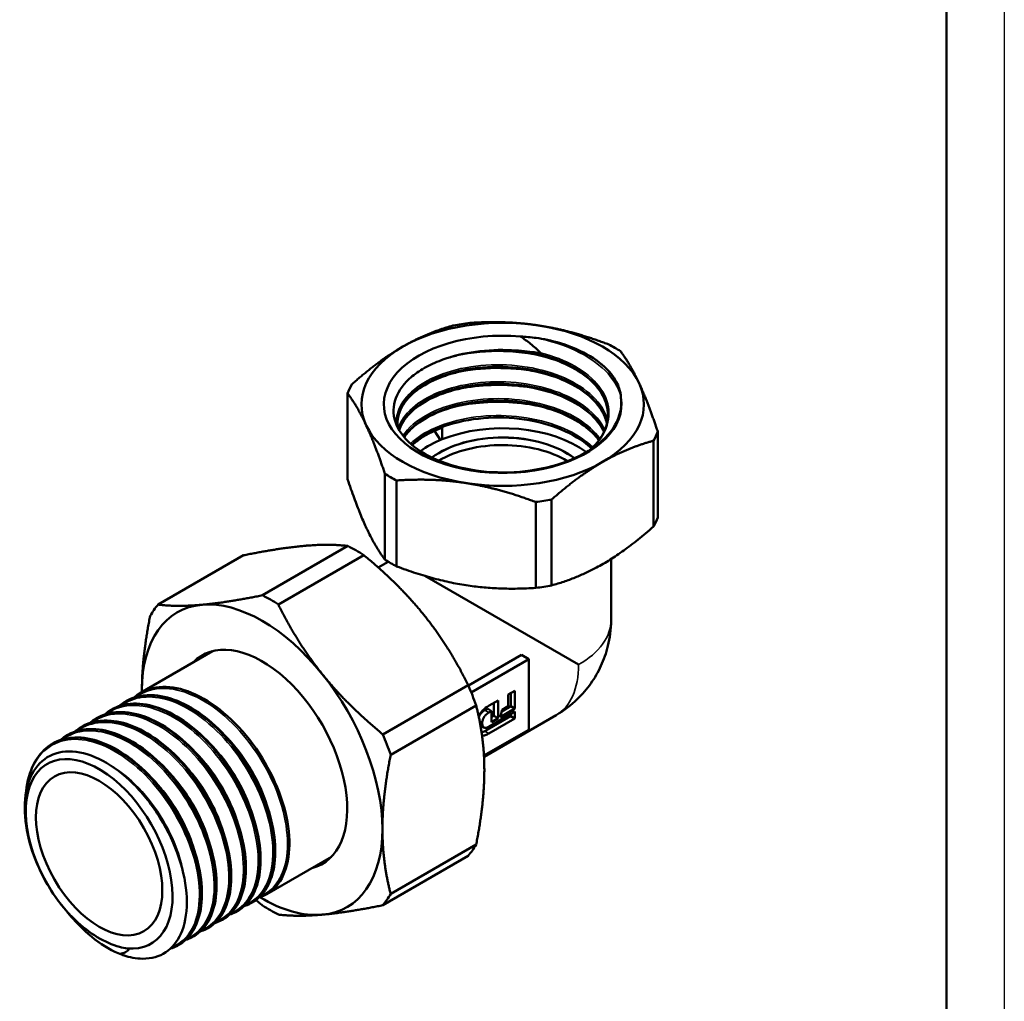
# Model space of a CAD drawing. Header units: millimetres. Extents: x -119 to 738, y -69 to 356.
# Tile 17 of 19: x 125 to 210, y 103 to 188. Entities that reach past the tile are written whole.
import ezdxf

# ---------------------------------------------------------------- set-up
doc = ezdxf.new("R2010")
doc.units = ezdxf.units.MM
for name, color, linetype, lineweight in [('Видимые тонкие (ГОСТ)', 7, 'Continuous', 35), ('Видимый контур (ГОСТ)', 7, 'Continuous', 50), ('Кромка (ГОСТ)', 7, 'Continuous', 50)]:
    doc.layers.add(name, color=color, linetype=linetype, lineweight=lineweight)

# ---------------------------------------------------------------- blocks, each defined once
blk = doc.blocks.new('Рамки ГОСТ_ граница 297x210')
at = {"layer": 'Кромка (ГОСТ)', "lineweight": 25}
blk.add_line((210, 297), (210, 0), dxfattribs=at)
at = {"layer": 'Кромка (ГОСТ)'}
blk.add_line((205, 5), (205, 292), dxfattribs=at)

msp = doc.modelspace()

# ---------------------------------------------------------------- linework, layer by layer
at = {"layer": 'Видимые тонкие (ГОСТ)'}
for p, q in [((165.285, 128.375), (164.932, 128.579)), ((164.716, 127.432), (164.509, 127.551)), ((165.294, 126.567), (164.94, 126.771))]:
    msp.add_line(p, q, dxfattribs=at)
for centre, major_axis, start_param, end_param in [((166.491, 136.411), (9.4, 0), 5.487149, 6.283185), ((166.42, 136.289), (4.7, -8.141), 0, 0.796037)]:
    msp.add_ellipse(centre, major_axis=major_axis, ratio=0.57735, start_param=start_param, end_param=end_param, dxfattribs=at)
for points, knots in [([(169.39, 160.866), (171.866, 160.392), (174.05, 159.364), (175.382, 158.031), (176.064, 157.348), (176.52, 156.588), (176.732, 155.806)], [2.639124, 2.639124, 2.639124, 2.639124, 3.384203, 3.384203, 3.384203, 3.766029, 3.766029, 3.766029, 3.766029]), ([(162.081, 159.23), (163.315, 159.534), (164.661, 159.7), (166.023, 159.705), (167.451, 159.71), (168.888, 159.537), (170.221, 159.208)], [8.2003429, 8.2003429, 8.2003429, 8.2003429, 8.594292, 8.594292, 8.594292, 9.0071938, 9.0071938, 9.0071938, 9.0071938]), ([(169.782, 159.57), (171.985, 159.024), (173.839, 157.97), (174.84, 156.677), (175.841, 155.384), (175.98, 153.866), (175.218, 152.518), (174.957, 152.056), (174.592, 151.616), (174.14, 151.209)], [2.721087, 2.721087, 2.721087, 2.721087, 3.488575, 3.488575, 3.488575, 4.255847, 4.255847, 4.255847, 4.51866, 4.51866, 4.51866, 4.51866]), ([(157.289, 153.324), (157.24, 153.84), (157.331, 154.36), (157.566, 154.859), (158.159, 156.116), (159.661, 157.227), (161.669, 157.879), (163.722, 158.545), (166.279, 158.72), (168.623, 158.337), (170.938, 157.959), (173.017, 157.041), (174.288, 155.819), (174.945, 155.187), (175.381, 154.478), (175.581, 153.747)], [7.018317, 7.018317, 7.018317, 7.018317, 7.322871, 7.322871, 7.322871, 8.08914, 8.08914, 8.08914, 8.872644, 8.872644, 8.872644, 9.646954, 9.646954, 9.646954, 10.047011, 10.047011, 10.047011, 10.047011]), ([(162.079, 157.764), (162.467, 157.86), (162.867, 157.943), (163.276, 158.01), (165.522, 158.379), (168.019, 158.284), (170.224, 157.743)], [14.4835181, 14.4835181, 14.4835181, 14.4835181, 14.6077155, 14.6077155, 14.6077155, 15.2903791, 15.2903791, 15.2903791, 15.2903791]), ([(157.421, 153.029), (157.838, 154.271), (159.123, 155.415), (160.956, 156.151), (162.849, 156.911), (165.303, 157.226), (167.65, 156.994), (169.996, 156.763), (172.209, 155.987), (173.688, 154.862), (174.451, 154.28), (175.014, 153.609), (175.35, 152.9)], [13.533401, 13.533401, 13.533401, 13.533401, 14.278757, 14.278757, 14.278757, 15.048609, 15.048609, 15.048609, 15.817921, 15.817921, 15.817921, 16.215237, 16.215237, 16.215237, 16.215237]), ([(162.088, 156.295), (163.807, 156.713), (165.745, 156.862), (167.629, 156.699), (168.517, 156.623), (169.389, 156.477), (170.221, 156.27)], [20.7677068, 20.7677068, 20.7677068, 20.7677068, 21.3156196, 21.3156196, 21.3156196, 21.5735644, 21.5735644, 21.5735644, 21.5735644]), ([(157.843, 152.393), (158.308, 153.085), (159.041, 153.721), (159.993, 154.233), (161.729, 155.166), (164.174, 155.675), (166.621, 155.593), (169, 155.513), (171.351, 154.877), (173.029, 153.843), (173.831, 153.348), (174.475, 152.765), (174.931, 152.134)], [19.987239, 19.987239, 19.987239, 19.987239, 20.423755, 20.423755, 20.423755, 21.219849, 21.219849, 21.219849, 21.993784, 21.993784, 21.993784, 22.364022, 22.364022, 22.364022, 22.364022]), ([(162.09, 154.825), (162.85, 155.013), (163.653, 155.148), (164.478, 155.223), (166.389, 155.397), (168.404, 155.246), (170.223, 154.802)], [27.0508921, 27.0508921, 27.0508921, 27.0508921, 27.2938342, 27.2938342, 27.2938342, 27.8567497, 27.8567497, 27.8567497, 27.8567497]), ([(158.497, 151.698), (158.76, 151.951), (159.062, 152.19), (159.402, 152.413), (160.908, 153.399), (163.132, 154.03), (165.473, 154.12), (167.836, 154.211), (170.29, 153.75), (172.164, 152.845), (173.011, 152.436), (173.735, 151.939), (174.304, 151.385)], [26.439221, 26.439221, 26.439221, 26.439221, 26.612, 26.612, 26.612, 27.378357, 27.378357, 27.378357, 28.151615, 28.151615, 28.151615, 28.501141, 28.501141, 28.501141, 28.501141]), ([(133.403, 128.984), (134.486, 129.779), (135.963, 129.947), (137.553, 129.44), (139.381, 128.856), (141.341, 127.387), (142.933, 125.424), (144.523, 123.464), (145.73, 121.033), (146.252, 118.772), (146.774, 116.514), (146.61, 114.45), (145.814, 113.124), (145.413, 112.455), (144.854, 111.978), (144.185, 111.712)], [36.844774, 36.844774, 36.844774, 36.844774, 37.500333, 37.500333, 37.500333, 38.253842, 38.253842, 38.253842, 39.006117, 39.006117, 39.006117, 39.757247, 39.757247, 39.757247, 40.135943, 40.135943, 40.135943, 40.135943]), ([(134.68, 129.713), (135.32, 130.188), (136.095, 130.451), (136.957, 130.468), (138.625, 130.502), (140.605, 129.617), (142.392, 128.053), (144.174, 126.493), (145.747, 124.273), (146.716, 121.978), (147.683, 119.688), (148.039, 117.347), (147.706, 115.566), (147.417, 114.015), (146.606, 112.906), (145.46, 112.442)], [43.127959, 43.127959, 43.127959, 43.127959, 43.516727, 43.516727, 43.516727, 44.269143, 44.269143, 44.269143, 45.019338, 45.019338, 45.019338, 45.767661, 45.767661, 45.767661, 46.419128, 46.419128, 46.419128, 46.419128]), ([(132.132, 128.247), (132.45, 128.485), (132.801, 128.67), (133.181, 128.795), (134.656, 129.281), (136.558, 128.87), (138.406, 127.676), (140.253, 126.483), (142.028, 124.521), (143.284, 122.305), (144.54, 120.091), (145.265, 117.647), (145.285, 115.613), (145.306, 113.58), (144.622, 111.977), (143.425, 111.227), (143.264, 111.126), (143.094, 111.041), (142.916, 110.971)], [30.561589, 30.561589, 30.561589, 30.561589, 30.75495, 30.75495, 30.75495, 31.504951, 31.504951, 31.504951, 32.254461, 32.254461, 32.254461, 33.003501, 33.003501, 33.003501, 33.752093, 33.752093, 33.752093, 33.852758, 33.852758, 33.852758, 33.852758]), ([(130.861, 127.508), (131.614, 128.063), (132.551, 128.327), (133.594, 128.252), (135.319, 128.128), (137.313, 127.082), (139.065, 125.397), (140.817, 123.713), (142.309, 121.409), (143.166, 119.096), (144.022, 116.785), (144.234, 114.49), (143.761, 112.818), (143.401, 111.547), (142.649, 110.646), (141.641, 110.239)], [24.278404, 24.278404, 24.278404, 24.278404, 24.734592, 24.734592, 24.734592, 25.489325, 25.489325, 25.489325, 26.243388, 26.243388, 26.243388, 26.996802, 26.996802, 26.996802, 27.569572, 27.569572, 27.569572, 27.569572]), ([(129.584, 126.781), (130.784, 127.669), (132.478, 127.763), (134.265, 127.043), (136.101, 126.304), (138.017, 124.711), (139.531, 122.685), (141.044, 120.659), (142.141, 118.22), (142.551, 116.006), (142.961, 113.792), (142.681, 111.825), (141.796, 110.619), (141.418, 110.104), (140.932, 109.73), (140.367, 109.507)], [17.995218, 17.995218, 17.995218, 17.995218, 18.723182, 18.723182, 18.723182, 19.471323, 19.471323, 19.471323, 20.219259, 20.219259, 20.219259, 20.966996, 20.966996, 20.966996, 21.286387, 21.286387, 21.286387, 21.286387]), ([(128.315, 126.041), (128.755, 126.369), (129.258, 126.597), (129.813, 126.709), (131.367, 127.025), (133.304, 126.432), (135.136, 125.094), (136.967, 123.756), (138.674, 121.687), (139.827, 119.43), (140.98, 117.174), (141.568, 114.754), (141.452, 112.805), (141.336, 110.857), (140.519, 109.4), (139.224, 108.819), (139.183, 108.8), (139.14, 108.782), (139.098, 108.765)], [11.712033, 11.712033, 11.712033, 11.712033, 11.979677, 11.979677, 11.979677, 12.729901, 12.729901, 12.729901, 13.479872, 13.479872, 13.479872, 14.229596, 14.229596, 14.229596, 14.979077, 14.979077, 14.979077, 15.003202, 15.003202, 15.003202, 15.003202]), ([(142.219, 126.58), (142.623, 126.191), (143.013, 125.767), (143.38, 125.313), (144.742, 123.632), (145.783, 121.564), (146.267, 119.624)], [44.3469937, 44.3469937, 44.3469937, 44.3469937, 44.5431263, 44.5431263, 44.5431263, 45.2700509, 45.2700509, 45.2700509, 45.2700509]), ([(125.172, 121.523), (125.291, 122.627), (125.608, 123.595), (126.114, 124.339), (127.038, 125.697), (128.581, 126.291), (130.354, 125.974), (132.126, 125.657), (134.11, 124.434), (135.801, 122.631), (137.491, 120.829), (138.872, 118.466), (139.596, 116.167), (140.32, 113.869), (140.381, 111.658), (139.777, 110.118), (139.372, 109.088), (138.673, 108.366), (137.781, 108.02)], [4.803133, 4.803133, 4.803133, 4.803133, 5.215351, 5.215351, 5.215351, 5.968103, 5.968103, 5.968103, 6.720553, 6.720553, 6.720553, 7.472704, 7.472704, 7.472704, 8.224564, 8.224564, 8.224564, 8.72773, 8.72773, 8.72773, 8.72773]), ([(140.945, 125.843), (141.548, 125.263), (142.118, 124.605), (142.632, 123.892), (143.739, 122.353), (144.57, 120.572), (144.993, 118.889)], [38.0638084, 38.0638084, 38.0638084, 38.0638084, 38.3561745, 38.3561745, 38.3561745, 38.9868656, 38.9868656, 38.9868656, 38.9868656]), ([(139.672, 125.108), (140.415, 124.391), (141.11, 123.555), (141.71, 122.647), (142.645, 121.233), (143.342, 119.655), (143.718, 118.154)], [31.7806231, 31.7806231, 31.7806231, 31.7806231, 32.1414818, 32.1414818, 32.1414818, 32.7036803, 32.7036803, 32.7036803, 32.7036803]), ([(138.399, 124.374), (139.319, 123.483), (140.166, 122.41), (140.852, 121.25), (141.582, 120.015), (142.127, 118.69), (142.444, 117.42)], [25.4974378, 25.4974378, 25.4974378, 25.4974378, 25.9447168, 25.9447168, 25.9447168, 26.420495, 26.420495, 26.420495, 26.420495]), ([(132.455, 123.801), (133.089, 123.434), (133.72, 122.969), (134.323, 122.418), (135.943, 120.937), (137.341, 118.854), (138.146, 116.75), (138.454, 115.944), (138.674, 115.138), (138.803, 114.367)], [6.317656, 6.317656, 6.317656, 6.317656, 6.606141, 6.606141, 6.606141, 7.381403, 7.381403, 7.381403, 7.678475, 7.678475, 7.678475, 7.678475]), ([(137.126, 123.64), (138.223, 122.577), (139.213, 121.253), (139.957, 119.838), (140.502, 118.804), (140.912, 117.726), (141.171, 116.686)], [19.2142525, 19.2142525, 19.2142525, 19.2142525, 19.747419, 19.747419, 19.747419, 20.1373097, 20.1373097, 20.1373097, 20.1373097]), ([(135.855, 122.908), (137.174, 121.628), (138.334, 119.963), (139.109, 118.231), (139.449, 117.471), (139.713, 116.702), (139.899, 115.951)], [12.9310672, 12.9310672, 12.9310672, 12.9310672, 13.5728156, 13.5728156, 13.5728156, 13.8541243, 13.8541243, 13.8541243, 13.8541243])]:
    msp.add_open_spline(points, degree=3, knots=knots, dxfattribs=at)
for points in [[(174.083, 159.276), (175.102, 158.624), (175.881, 157.844), (176.371, 157.006)], [(133.318, 107.442), (131.741, 108.053), (130.062, 109.397), (128.658, 111.172)], [(134.095, 107.882), (133.601, 107.926), (133.076, 108.07), (132.54, 108.302)]]:
    msp.add_open_spline(points, degree=3, dxfattribs=at)
at = {"layer": 'Видимый контур (ГОСТ)'}
for p, q in [((153.042, 156.054), (153.042, 148.606)), ((161.254, 153.146), (161.254, 152.079)), ((161.091, 152.011), (160.58, 152.811)), ((161.254, 152.079), (161.254, 152.079)), ((179.94, 152.75), (179.94, 145.301)), ((179.569, 151.951), (179.569, 144.502)), ((156.275, 149.089), (156.275, 141.64)), ((157.288, 148.504), (157.288, 141.055)), ((169.353, 146.637), (169.353, 139.189)), ((170.737, 146.852), (170.737, 139.403)), ((145.659, 138.544), (153.069, 142.822)), ((136.602, 137.735), (144.012, 142.013)), ((147.032, 137.752), (154.442, 142.03)), ((156.571, 141.457), (155.7, 140.954)), ((175.891, 141.692), (175.891, 136.411)), ((173.067, 132.533), (159.74, 140.227)), ((135.084, 130.091), (141.329, 133.696)), ((163.514, 130.727), (168.11, 133.381)), ((168.757, 133.007), (168.11, 133.381)), ((168.757, 133.007), (163.764, 130.124)), ((168.757, 126.883), (168.757, 133.007)), ((156.089, 126.484), (163.499, 130.763)), ((166.978, 129.942), (167.55, 130.273)), ((166.978, 128.918), (166.978, 129.942)), ((167.196, 130.068), (167.196, 128.93)), ((167.55, 130.273), (167.55, 128.726)), ((133.811, 129.356), (133.812, 129.356)), ((156.776, 124.715), (164.186, 128.994)), ((165.306, 128.977), (166.09, 129.43)), ((165.737, 129.226), (165.737, 128.087)), ((166.09, 129.43), (166.09, 127.883)), ((132.539, 128.621), (132.539, 128.621)), ((171.12, 128.148), (164.871, 124.54)), ((165.165, 128.713), (164.932, 128.579)), ((165.518, 128.509), (165.165, 128.713)), ((165.518, 128.509), (165.285, 128.375)), ((165.285, 127.145), (167.55, 128.453)), ((165.518, 127.553), (165.518, 128.509)), ((167.55, 128.726), (166.268, 127.986)), ((166.268, 127.986), (166.46, 128.619)), ((167.196, 128.93), (166.418, 128.481)), ((166.46, 128.619), (166.978, 128.918)), ((167.55, 128.726), (167.196, 128.93)), ((167.196, 128.249), (167.196, 128.073)), ((167.55, 128.453), (167.55, 127.869)), ((131.266, 127.886), (131.266, 127.886)), ((167.196, 128.073), (164.94, 126.771)), ((167.55, 127.869), (165.294, 126.567)), ((165.737, 128.087), (165.518, 127.961)), ((166.09, 127.883), (165.518, 127.553)), ((166.09, 127.883), (165.737, 128.087)), ((167.55, 127.869), (167.196, 128.073)), ((128.72, 126.416), (128.721, 126.417)), ((129.993, 127.151), (129.994, 127.152)), ((164.859, 127.078), (164.565, 127.247)), ((164.866, 124.637), (168.757, 126.883)), ((127.447, 125.681), (127.448, 125.682)), ((156.776, 112.639), (164.186, 116.917)), ((146.021, 112.618), (151.629, 115.856)), ((156.089, 111.663), (163.499, 115.941)), ((144.748, 111.883), (144.748, 111.883)), ((143.475, 111.148), (143.476, 111.148)), ((142.202, 110.413), (142.203, 110.414)), ((140.929, 109.678), (140.93, 109.679)), ((139.657, 108.944), (139.657, 108.944)), ((138.384, 108.209), (138.384, 108.209))]:
    msp.add_line(p, q, dxfattribs=at)
for centre, major_axis, ratio, start_param, end_param in [((166.491, 155.109), (-12.25, 0), 0.57735, 4.45059, 5.497787), ((166.491, 154.402), (13.75, 0), 0.57735, 1.78045, 1.884741), ((166.491, 155.109), (12.25, 0), 0.57735, 0.261799, 1.308997), ((166.491, 155.109), (10.309, 0), 0.57735, 1.421586, 6.381817), ((166.491, 155.109), (-12.25, 0), 0.57735, 5.497787, 6.544985), ((166.491, 154.553), (-9.13, 0), 0.57735, 4.664228, 4.667301), ((166.491, 154.402), (13.75, 0), 0.57735, 0.733253, 0.837543), ((166.491, 154.402), (-13.75, 0), 0.57735, 5.969241, 6.073531), ((166.491, 155.109), (12.25, 0), 0.57735, 5.497787, 6.544985), ((166.491, 155.109), (-12.25, 0), 0.57735, 0.261799, 1.308997), ((161.157, 153.232), (0.064, -0.158), 0.468323, 6.270542, 7.097361), ((166.491, 147.761), (-9.13, 0), 0.57735, 3.793804, 5.323254), ((166.491, 147.761), (-9.13, 0), 0.57735, 5.323254, 5.610099), ((166.491, 147.761), (-7.75, 0), 0.57735, 3.780758, 5.627447), ((166.491, 147.751), (7.75, 0), 0.57735, 0.640871, 2.484199), ((166.491, 154.402), (13.75, 0), 0.57735, 5.969241, 6.073531), ((166.491, 147.099), (-7.75, 0), 0.57735, 3.90143, 5.509945), ((166.491, 155.109), (12.25, 0), 0.57735, 4.45059, 5.497787), ((166.491, 154.402), (-13.75, 0), 0.57735, 0.733253, 0.837543), ((166.491, 154.402), (-13.75, 0), 0.57735, 1.78045, 1.884741), ((166.491, 146.954), (13.75, 0), 0.57735, 5.969241, 6.073531), ((153.756, 128.977), (-8.25, 14.289), 0.57735, 5.438926, 5.556649), ((166.491, 146.954), (13.75, 0), 0.57735, 3.874846, 3.979136), ((166.491, 146.954), (13.75, 0), 0.57735, 4.922043, 5.026334), ((146.346, 124.699), (8.25, -14.289), 0.57735, 2.297333, 2.415056), ((145.631, 124.287), (-7.375, 12.774), 0.57735, 6.021386, 7.068583), ((146.346, 124.699), (-8.25, 14.289), 0.57735, 0.202938, 0.320661), ((145.631, 124.287), (-7.375, 12.774), 0.57735, 4.974188, 6.021386), ((145.631, 124.287), (5.219, -9.04), 0.57735, 6.120077, 9.587886), ((146.869, 125.001), (-5.219, 9.04), 0.57735, 0.118824, 0.163108), ((145.631, 124.287), (-7.375, 12.774), 0.57735, 3.926991, 4.974188), ((153.756, 128.977), (-8.25, 14.289), 0.57735, 4.391728, 4.509451), ((145.631, 124.287), (7.375, -12.774), 0.57735, 3.926991, 3.939362), ((146.346, 124.699), (8.25, -14.289), 0.57735, 1.250135, 1.367859), ((131.489, 116.122), (4.502, -7.798), 0.57735, 5.890529, 11.337652), ((145.631, 124.287), (7.375, -12.774), 0.57735, 6.021386, 7.068583), ((153.756, 128.977), (8.25, -14.289), 0.57735, 0.202938, 0.320661), ((146.869, 125.001), (5.219, -9.04), 0.57735, 6.120077, 6.164361), ((145.631, 124.287), (7.375, -12.774), 0.57735, 5.479471, 6.021386), ((146.346, 124.699), (8.25, -14.289), 0.57735, 0.202938, 0.320661), ((146.346, 124.699), (-8.25, 14.289), 0.57735, 2.297333, 2.415056), ((132.018, 116.427), (5.15, -8.92), 0.57735, 6.000894, 6.003967)]:
    msp.add_ellipse(centre, major_axis=major_axis, ratio=ratio, start_param=start_param, end_param=end_param, dxfattribs=at)
msp.add_ellipse((131.489, 116.122), major_axis=(3.875, -6.712), ratio=0.57735, dxfattribs=at)
for points, weights in [([(157.829, 160.11), (159.909, 161.312), (162.245, 161.953)], [1, 1.03767305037, 1.01464428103]), ([(163.629, 162.167), (166.819, 162.38), (169.661, 161.941)], [1.01464428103, 1.03767305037, 1]), ([(169.661, 161.941), (172.504, 161.501), (175.694, 160.301)], [1, 1.03767305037, 1.01464428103]), ([(153.413, 156.854), (155.748, 158.909), (157.829, 160.11)], [1.01464428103, 1.03767305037, 1]), ([(176.707, 159.715), (177.562, 158.581), (178.324, 156.94)], [1.01464428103, 1.03767305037, 1]), ([(178.324, 156.94), (179.085, 155.299), (179.94, 152.75)], [1, 1.03767305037, 1.01464428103]), ([(154.658, 153.279), (153.897, 154.92), (153.042, 156.054)], [1, 1.03767305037, 1.01464428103]), ([(156.275, 149.089), (155.42, 151.638), (154.658, 153.279)], [1.01464428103, 1.03767305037, 1]), ([(179.569, 151.951), (177.234, 151.309), (175.153, 150.108)], [1.01464428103, 1.03767305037, 1]), ([(175.153, 150.108), (173.072, 148.907), (170.737, 146.852)], [1, 1.03767305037, 1.01464428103]), ([(153.042, 148.606), (154.658, 143.786), (156.275, 141.64)], [1.04301978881, 1.17073649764, 1.04301978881]), ([(163.32, 148.278), (160.478, 148.717), (157.288, 148.504)], [1, 1.03767305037, 1.01464428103]), ([(169.353, 146.637), (166.163, 147.838), (163.32, 148.278)], [1.01464428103, 1.03767305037, 1]), ([(170.737, 139.403), (175.153, 140.616), (179.569, 144.502)], [1.04301978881, 1.17073649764, 1.04301978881]), ([(149.255, 142.83), (147.118, 142.639), (144.012, 142.013)], [1, 1.04137991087, 1.02374168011]), ([(153.069, 142.822), (151.393, 143.021), (149.255, 142.83)], [1.02374168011, 1.04137991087, 1]), ([(159.685, 136.809), (157.548, 139.468), (154.442, 142.03)], [1, 1.04137991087, 1.02374168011]), ([(157.288, 141.055), (163.32, 138.785), (169.353, 139.189)], [1.04301978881, 1.17073649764, 1.04301978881]), ([(140.416, 137.727), (142.554, 137.918), (145.659, 138.544)], [1, 1.04137991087, 1.02374168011]), ([(136.602, 137.735), (138.279, 137.536), (140.416, 137.727)], [1.02374168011, 1.04137991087, 1]), ([(147.032, 137.752), (148.709, 134.365), (150.846, 131.705)], [1.02374168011, 1.04137991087, 1]), ([(135.201, 130.308), (135.201, 133.158), (135.916, 136.759)], [1, 1.04137991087, 1.02374168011]), ([(163.499, 130.763), (161.823, 134.15), (159.685, 136.809)], [1.02374168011, 1.04137991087, 1]), ([(150.846, 131.705), (152.984, 129.046), (156.089, 126.484)], [1, 1.04137991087, 1.02374168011]), ([(135.202, 130.159), (135.201, 130.233), (135.201, 130.308)], [1.00205448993, 1.0010461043, 1]), ([(164.9, 123.368), (164.9, 126.218), (164.186, 128.994)], [1, 1.04137991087, 1.02374168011]), ([(156.776, 124.715), (156.061, 121.115), (156.061, 118.265)], [1.02374168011, 1.04137991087, 1]), ([(164.186, 116.917), (164.9, 120.518), (164.9, 123.368)], [1.02374168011, 1.04137991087, 1]), ([(156.061, 118.265), (156.061, 115.415), (156.776, 112.639)], [1, 1.04137991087, 1.02374168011]), ([(145.659, 111.646), (145.373, 111.882), (145.098, 112.117)], [1.02374168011, 1.02534104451, 1.02645515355]), ([(156.089, 111.663), (152.984, 111.037), (150.846, 110.846)], [1.02374168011, 1.04137991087, 1]), ([(150.846, 110.846), (148.709, 110.655), (147.032, 110.854)], [1, 1.04137991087, 1.02374168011])]:
    msp.add_rational_spline(points, weights, degree=2, dxfattribs=at)
for points, knots in [([(168.024, 160.995), (168.334, 160.793), (168.632, 160.579), (169.224, 160.106), (169.514, 159.844), (169.782, 159.57)], [-0.245306, -0.245306, -0.245306, -0.245306, -0.128441, -0.128441, 0, 0, 0, 0]), ([(169.39, 160.866), (169.976, 160.786), (170.716, 160.643), (172.472, 160.108), (173.339, 159.728), (174.083, 159.276)], [0, 0, 0, 0, 0.1807981, 0.1807981, 0.3951101, 0.3951101, 0.3951101, 0.3951101]), ([(166.902, 159.819), (165.842, 159.848), (164.784, 159.779), (162.769, 159.45), (161.831, 159.196), (160.978, 158.864)], [-0.6314643, -0.6314643, -0.6314643, -0.6314643, -0.3126286, -0.3126286, 0, 0, 0, 0]), ([(175.616, 154.377), (175.583, 154.972), (175.381, 155.573), (174.669, 156.683), (174.16, 157.208), (172.914, 158.118), (172.168, 158.518), (170.53, 159.156), (169.618, 159.403), (167.739, 159.718), (166.748, 159.79), (164.814, 159.753), (163.846, 159.643), (162.592, 159.376), (162.241, 159.286), (161.904, 159.183)], [0, 0, 0, 0, 0.306514, 0.306514, 0.603889, 0.603889, 0.894688, 0.894688, 1.184764, 1.184764, 1.475651, 1.475651, 1.767013, 1.767013, 1.884147, 1.884147, 1.884147, 1.884147]), ([(166.902, 159.819), (169.263, 159.697), (171.566, 159.021), (173.176, 157.962), (174.729, 156.939), (175.618, 155.571), (175.621, 154.197)], [8.684468, 8.684468, 8.684468, 8.684468, 9.46089, 9.46089, 9.46089, 10.210111, 10.210111, 10.210111, 10.210111]), ([(169.782, 159.57), (169.783, 159.568), (169.784, 159.567), (169.785, 159.565), (169.785, 159.564), (169.785, 159.563), (169.785, 159.562), (169.785, 159.561), (169.784, 159.561), (169.783, 159.56), (169.783, 159.559), (169.78, 159.558), (169.778, 159.557), (169.771, 159.555), (169.764, 159.554), (169.724, 159.553), (169.672, 159.558), (169.485, 159.578), (169.282, 159.609), (168.527, 159.71), (167.81, 159.795), (166.93, 159.818)], [-0.5245795, -0.5245795, -0.5245795, -0.5245795, -0.5196036, -0.5196036, -0.5172636, -0.5172636, -0.5155085, -0.5155085, -0.5136527, -0.5136527, -0.5109573, -0.5109573, -0.5061326, -0.5061326, -0.4900804, -0.4900804, -0.4349653, -0.4349653, -0.2966386, -0.2966386, -0.024225, -0.024225, -0.024225, -0.024225]), ([(175.608, 154.016), (175.643, 154.634), (175.509, 155.255), (175.202, 155.846), (174.499, 157.201), (172.893, 158.384), (170.824, 159.088), (169.629, 159.495), (168.287, 159.746), (166.93, 159.818)], [-3.959882, -3.959882, -3.959882, -3.959882, -3.622985, -3.622985, -3.622985, -2.85076, -2.85076, -2.85076, -2.404356, -2.404356, -2.404356, -2.404356]), ([(160.978, 158.864), (160.458, 158.662), (159.977, 158.428), (159.105, 157.908), (158.718, 157.621), (157.752, 156.727), (157.329, 156.075), (156.946, 154.706), (156.995, 154.004), (157.568, 152.641), (158.092, 151.996), (159.554, 150.851), (160.483, 150.365), (162.632, 149.621), (163.834, 149.373), (166.359, 149.156), (167.658, 149.191), (170.183, 149.55), (171.384, 149.872), (173.528, 150.768), (174.446, 151.335), (175.875, 152.649), (176.367, 153.385), (176.767, 154.663), (176.814, 155.181), (176.75, 155.695)], [-4.229997, -4.229997, -4.229997, -4.229997, -4.038753, -4.038753, -3.846406, -3.846406, -3.479262, -3.479262, -3.108228, -3.108228, -2.733304, -2.733304, -2.354491, -2.354491, -1.971791, -1.971791, -1.585204, -1.585204, -1.19473, -1.19473, -0.800371, -0.800371, -0.402127, -0.402127, -0.138501, -0.138501, -0.138501, -0.138501]), ([(174.083, 159.276), (174.826, 158.825), (175.44, 158.306), (176.277, 157.266), (176.487, 156.832), (176.595, 156.49)], [0, 0, 0, 0, 0.3236302, 0.3236302, 0.5969572, 0.5969572, 0.5969572, 0.5969572]), ([(175.531, 153.466), (175.417, 153.981), (175.185, 154.487), (174.835, 154.964), (173.885, 156.259), (172.08, 157.327), (169.909, 157.893), (167.741, 158.458), (165.233, 158.517), (163.066, 158.071), (160.878, 157.62), (159.063, 156.66), (158.121, 155.471), (157.585, 154.795), (157.335, 154.05), (157.373, 153.31)], [-10.07562, -10.07562, -10.07562, -10.07562, -9.792277, -9.792277, -9.792277, -9.023123, -9.023123, -9.023123, -8.254782, -8.254782, -8.254782, -7.479351, -7.479351, -7.479351, -7.038487, -7.038487, -7.038487, -7.038487]), ([(157.361, 153.462), (157.363, 154.726), (158.264, 155.985), (159.832, 156.891), (161.439, 157.82), (163.729, 158.369), (166.076, 158.37), (168.421, 158.372), (170.795, 157.826), (172.551, 156.867), (174.168, 155.983), (175.243, 154.756), (175.537, 153.465)], [13.35184, 13.35184, 13.35184, 13.35184, 14.105166, 14.105166, 14.105166, 14.877066, 14.877066, 14.877066, 15.648418, 15.648418, 15.648418, 16.358739, 16.358739, 16.358739, 16.358739]), ([(175.537, 153.461), (175.443, 153.871), (175.269, 154.278), (174.669, 155.214), (174.16, 155.738), (172.914, 156.649), (172.168, 157.048), (170.53, 157.686), (169.618, 157.933), (167.739, 158.248), (166.748, 158.32), (164.814, 158.283), (163.846, 158.173), (162.763, 157.942), (162.577, 157.899), (162.302, 157.827), (162.21, 157.803), (161.849, 157.7), (161.584, 157.615), (160.557, 157.244), (159.858, 156.892), (158.692, 156.086), (158.218, 155.618), (157.572, 154.643), (157.393, 154.125), (157.365, 153.613)], [0.094921, 0.094921, 0.094921, 0.094921, 0.306514, 0.306514, 0.603889, 0.603889, 0.894688, 0.894688, 1.184764, 1.184764, 1.475651, 1.475651, 1.767013, 1.767013, 1.828477, 1.828477, 1.859362, 1.859362, 1.952124, 1.952124, 2.233426, 2.233426, 2.523655, 2.523655, 2.81462, 2.81462, 2.81462, 2.81462]), ([(175.28, 152.737), (175.101, 153.129), (174.851, 153.51), (174.531, 153.87), (173.423, 155.12), (171.493, 156.105), (169.264, 156.575), (166.94, 157.065), (164.319, 156.988), (162.17, 156.384), (160.09, 155.799), (158.476, 154.73), (157.774, 153.488), (157.661, 153.289), (157.572, 153.086), (157.507, 152.88)], [-16.221423, -16.221423, -16.221423, -16.221423, -15.999755, -15.999755, -15.999755, -15.231234, -15.231234, -15.231234, -14.429554, -14.429554, -14.429554, -13.653531, -13.653531, -13.653531, -13.528994, -13.528994, -13.528994, -13.528994]), ([(175.28, 152.727), (175.205, 152.886), (175.118, 153.043), (174.669, 153.744), (174.16, 154.269), (172.914, 155.179), (172.168, 155.579), (170.53, 156.217), (169.618, 156.464), (167.739, 156.778), (166.748, 156.85), (164.814, 156.813), (163.846, 156.704), (162.057, 156.322), (161.213, 156.046), (159.754, 155.366), (159.121, 154.956), (158.142, 154.062), (157.784, 153.568), (157.552, 153.003), (157.528, 152.94), (157.507, 152.876)], [0.22255, 0.22255, 0.22255, 0.22255, 0.306514, 0.306514, 0.603889, 0.603889, 0.894688, 0.894688, 1.184764, 1.184764, 1.475651, 1.475651, 1.767013, 1.767013, 2.058242, 2.058242, 2.348721, 2.348721, 2.638471, 2.638471, 2.675237, 2.675237, 2.675237, 2.675237]), ([(157.512, 152.879), (157.758, 153.628), (158.306, 154.347), (159.121, 154.955), (160.569, 156.036), (162.845, 156.754), (165.276, 156.88), (167.617, 157.001), (170.072, 156.571), (171.963, 155.693), (173.561, 154.951), (174.741, 153.896), (175.283, 152.736)], [19.812273, 19.812273, 19.812273, 19.812273, 20.266339, 20.266339, 20.266339, 21.072272, 21.072272, 21.072272, 21.848413, 21.848413, 21.848413, 22.50454, 22.50454, 22.50454, 22.50454]), ([(174.843, 152.007), (174.603, 152.34), (174.309, 152.66), (173.963, 152.96), (172.613, 154.131), (170.492, 154.98), (168.182, 155.292), (165.874, 155.603), (163.403, 155.375), (161.445, 154.685), (159.849, 154.123), (158.608, 153.26), (157.935, 152.274)], [-22.362019, -22.362019, -22.362019, -22.362019, -22.164491, -22.164491, -22.164491, -21.39207, -21.39207, -21.39207, -20.620218, -20.620218, -20.620218, -19.990645, -19.990645, -19.990645, -19.990645]), ([(157.938, 152.274), (158.156, 152.601), (158.436, 152.915), (158.775, 153.208), (160.025, 154.289), (162.062, 155.073), (164.334, 155.332), (166.628, 155.594), (169.135, 155.315), (171.163, 154.558), (172.781, 153.953), (174.08, 153.048), (174.844, 152.006)], [26.273914, 26.273914, 26.273914, 26.273914, 26.48207, 26.48207, 26.48207, 27.250471, 27.250471, 27.250471, 28.02612, 28.02612, 28.02612, 28.645133, 28.645133, 28.645133, 28.645133]), ([(174.836, 151.992), (174.5, 152.443), (174.057, 152.874), (172.914, 153.709), (172.168, 154.109), (170.53, 154.747), (169.618, 154.994), (167.739, 155.309), (166.748, 155.38), (164.814, 155.343), (163.846, 155.234), (162.057, 154.853), (161.213, 154.576), (159.754, 153.897), (159.121, 153.486), (158.361, 152.792), (158.131, 152.531), (157.944, 152.262)], [0.354857, 0.354857, 0.354857, 0.354857, 0.603889, 0.603889, 0.894688, 0.894688, 1.184764, 1.184764, 1.475651, 1.475651, 1.767013, 1.767013, 2.058242, 2.058242, 2.348721, 2.348721, 2.508891, 2.508891, 2.508891, 2.508891]), ([(174.194, 151.277), (173.99, 151.474), (173.766, 151.663), (173.522, 151.843), (172.03, 152.942), (169.824, 153.689), (167.5, 153.898), (165.119, 154.113), (162.643, 153.759), (160.775, 152.954), (159.91, 152.582), (159.181, 152.115), (158.621, 151.592)], [-28.493692, -28.493692, -28.493692, -28.493692, -28.367929, -28.367929, -28.367929, -27.599715, -27.599715, -27.599715, -26.81236, -26.81236, -26.81236, -26.448174, -26.448174, -26.448174, -26.448174]), ([(174.057, 151.15), (174.161, 151.242), (174.259, 151.335), (174.842, 151.926), (175.201, 152.471), (175.527, 153.351), (175.598, 153.684), (175.616, 154.016)], [2.2975917, 2.2975917, 2.2975917, 2.2975917, 2.3529568, 2.3529568, 2.6429674, 2.6429674, 2.8142174, 2.8142174, 2.8142174, 2.8142174]), ([(161.22, 153.074), (160.416, 152.774), (159.697, 152.394), (158.946, 151.841), (158.786, 151.709), (158.637, 151.574)], [0, 0, 0, 0, 0.2954808, 0.2954808, 0.3829417, 0.3829417, 0.3829417, 0.3829417]), ([(175.891, 136.411), (175.891, 135.55), (175.781, 134.823), (175.466, 133.523), (175.259, 132.951), (174.766, 131.883), (174.48, 131.387), (173.801, 130.426), (173.41, 129.96), (172.441, 129.038), (171.866, 128.579), (171.12, 128.148)], [1.570796, 1.570796, 1.570796, 1.570796, 1.884956, 1.884956, 2.199115, 2.199115, 2.513274, 2.513274, 2.827433, 2.827433, 3.141593, 3.141593, 3.141593, 3.141593]), ([(134.912, 129.984), (136.122, 130.768), (137.773, 130.811), (139.506, 130.097), (141.364, 129.332), (143.297, 127.706), (144.817, 125.647), (146.333, 123.594), (147.424, 121.132), (147.821, 118.903), (148.218, 116.68), (147.921, 114.712), (147.019, 113.512), (146.702, 113.091), (146.312, 112.766), (145.866, 112.542)], [43.164166, 43.164166, 43.164166, 43.164166, 43.863493, 43.863493, 43.863493, 44.613166, 44.613166, 44.613166, 45.360789, 45.360789, 45.360789, 46.106707, 46.106707, 46.106707, 46.368747, 46.368747, 46.368747, 46.368747]), ([(133.643, 129.244), (134.058, 129.518), (134.524, 129.708), (135.032, 129.802), (136.614, 130.098), (138.579, 129.471), (140.429, 128.094), (142.275, 126.718), (143.987, 124.609), (145.133, 122.322), (146.277, 120.038), (146.845, 117.602), (146.702, 115.652), (146.568, 113.807), (145.8, 112.415), (144.596, 111.801)], [36.880981, 36.880981, 36.880981, 36.880981, 37.122296, 37.122296, 37.122296, 37.874776, 37.874776, 37.874776, 38.625982, 38.625982, 38.625982, 39.376003, 39.376003, 39.376003, 40.085562, 40.085562, 40.085562, 40.085562]), ([(144.744, 111.89), (145.511, 112.336), (146.096, 113.1), (146.419, 114.117), (146.939, 115.751), (146.782, 118.024), (145.974, 120.339), (145.168, 122.654), (143.719, 124.988), (141.991, 126.732), (140.262, 128.474), (138.271, 129.608), (136.518, 129.833), (135.509, 129.963), (134.585, 129.791), (133.816, 129.349)], [-46.338492, -46.338492, -46.338492, -46.338492, -45.872292, -45.872292, -45.872292, -45.123718, -45.123718, -45.123718, -44.375398, -44.375398, -44.375398, -43.627324, -43.627324, -43.627324, -43.196899, -43.196899, -43.196899, -43.196899]), ([(133.99, 129.452), (134.587, 129.755), (135.278, 129.903), (136.73, 129.873), (137.509, 129.698), (139.086, 129.053), (139.904, 128.57), (141.471, 127.359), (142.239, 126.615), (143.627, 124.968), (144.265, 124.045), (145.334, 122.139), (145.78, 121.132), (146.431, 119.162), (146.643, 118.173), (146.812, 116.335), (146.77, 115.463), (146.437, 113.942), (146.141, 113.274), (145.494, 112.442), (145.211, 112.18), (144.896, 111.974)], [0, 0, 0, 0, 0.324965, 0.324965, 0.64684, 0.64684, 0.975279, 0.975279, 1.304888, 1.304888, 1.633718, 1.633718, 1.962027, 1.962027, 2.290442, 2.290442, 2.619593, 2.619593, 2.949411, 2.949411, 3.145933, 3.145933, 3.145933, 3.145933]), ([(132.369, 128.509), (133.259, 129.084), (134.38, 129.276), (135.605, 129.04), (137.389, 128.697), (139.376, 127.451), (141.066, 125.633), (142.756, 123.815), (144.133, 121.444), (144.855, 119.139), (145.577, 116.835), (145.638, 114.619), (145.036, 113.071), (144.675, 112.143), (144.079, 111.46), (143.319, 111.072)], [30.597796, 30.597796, 30.597796, 30.597796, 31.111829, 31.111829, 31.111829, 31.859922, 31.859922, 31.859922, 32.607535, 32.607535, 32.607535, 33.354691, 33.354691, 33.354691, 33.802377, 33.802377, 33.802377, 33.802377]), ([(143.474, 111.152), (143.747, 111.307), (143.996, 111.503), (144.217, 111.738), (145.221, 112.803), (145.645, 114.669), (145.366, 116.848), (145.088, 119.027), (144.11, 121.496), (142.671, 123.614), (141.233, 125.731), (139.348, 127.475), (137.488, 128.39), (135.651, 129.294), (133.855, 129.38), (132.539, 128.621)], [-40.055306, -40.055306, -40.055306, -40.055306, -39.890474, -39.890474, -39.890474, -39.14377, -39.14377, -39.14377, -38.397276, -38.397276, -38.397276, -37.650986, -37.650986, -37.650986, -36.913714, -36.913714, -36.913714, -36.913714]), ([(132.717, 128.718), (133.314, 129.02), (134.005, 129.168), (135.457, 129.138), (136.236, 128.963), (137.813, 128.319), (138.631, 127.835), (140.198, 126.624), (140.966, 125.88), (142.354, 124.233), (142.992, 123.31), (144.062, 121.404), (144.508, 120.398), (145.158, 118.427), (145.37, 117.438), (145.539, 115.6), (145.497, 114.728), (145.164, 113.207), (144.868, 112.539), (144.221, 111.707), (143.938, 111.445), (143.623, 111.239)], [0, 0, 0, 0, 0.324965, 0.324965, 0.64684, 0.64684, 0.975279, 0.975279, 1.304888, 1.304888, 1.633718, 1.633718, 1.962027, 1.962027, 2.290442, 2.290442, 2.619593, 2.619593, 2.949411, 2.949411, 3.145933, 3.145933, 3.145933, 3.145933]), ([(164.404, 128.071), (164.407, 128.078), (164.411, 128.084), (164.511, 128.258), (164.627, 128.409), (164.911, 128.708), (165.096, 128.856), (165.306, 128.977)], [-0.1632536, -0.1632536, -0.1632536, -0.1632536, -0.1605132, -0.1605132, -0.0890077, -0.0890077, 0, 0, 0, 0]), ([(131.093, 127.78), (131.138, 127.809), (131.184, 127.838), (131.23, 127.865), (132.589, 128.67), (134.472, 128.559), (136.384, 127.569), (138.261, 126.598), (140.148, 124.792), (141.564, 122.63), (142.979, 120.47), (143.91, 117.979), (144.127, 115.812), (144.345, 113.648), (143.849, 111.83), (142.781, 110.841), (142.56, 110.636), (142.314, 110.467), (142.049, 110.334)], [24.31461, 24.31461, 24.31461, 24.31461, 24.340699, 24.340699, 24.340699, 25.107215, 25.107215, 25.107215, 25.859932, 25.859932, 25.859932, 26.611993, 26.611993, 26.611993, 27.363419, 27.363419, 27.363419, 27.519191, 27.519191, 27.519191, 27.519191]), ([(142.201, 110.417), (143.236, 111.024), (143.929, 112.225), (144.122, 113.812), (144.353, 115.716), (143.865, 118.154), (142.772, 120.474), (141.686, 122.78), (140.013, 124.946), (138.178, 126.398), (136.344, 127.849), (134.367, 128.573), (132.747, 128.373), (132.21, 128.307), (131.714, 128.139), (131.27, 127.881)], [-33.772121, -33.772121, -33.772121, -33.772121, -33.141048, -33.141048, -33.141048, -32.384096, -32.384096, -32.384096, -31.63164, -31.63164, -31.63164, -30.879832, -30.879832, -30.879832, -30.630528, -30.630528, -30.630528, -30.630528]), ([(131.444, 127.983), (132.042, 128.285), (132.733, 128.433), (134.185, 128.403), (134.963, 128.228), (136.54, 127.584), (137.358, 127.1), (138.926, 125.889), (139.694, 125.145), (141.081, 123.498), (141.719, 122.575), (142.789, 120.669), (143.235, 119.663), (143.885, 117.692), (144.097, 116.703), (144.266, 114.865), (144.224, 113.993), (143.891, 112.472), (143.596, 111.804), (142.949, 110.973), (142.666, 110.71), (142.35, 110.504)], [0, 0, 0, 0, 0.324965, 0.324965, 0.64684, 0.64684, 0.975279, 0.975279, 1.304888, 1.304888, 1.633718, 1.633718, 1.962027, 1.962027, 2.290442, 2.290442, 2.619593, 2.619593, 2.949411, 2.949411, 3.145933, 3.145933, 3.145933, 3.145933]), ([(164.932, 128.579), (164.881, 128.55), (164.83, 128.515), (164.735, 128.439), (164.691, 128.398), (164.595, 128.293), (164.545, 128.227), (164.471, 128.098), (164.444, 128.04), (164.423, 127.981)], [-0.12553277, -0.12553277, -0.12553277, -0.12553277, -0.10403554, -0.10403554, -0.08443305, -0.08443305, -0.05917483, -0.05917483, -0.03952206, -0.03952206, -0.03952206, -0.03952206]), ([(165.285, 128.375), (165.235, 128.345), (165.184, 128.311), (165.089, 128.235), (165.045, 128.194), (164.948, 128.089), (164.899, 128.023), (164.814, 127.876), (164.781, 127.799), (164.728, 127.62), (164.716, 127.522), (164.716, 127.432)], [-0.1255328, -0.1255328, -0.1255328, -0.1255328, -0.1040355, -0.1040355, -0.084433, -0.084433, -0.0591748, -0.0591748, -0.0333024, -0.0333024, 0, 0, 0, 0]), ([(129.825, 127.038), (130.415, 127.425), (131.107, 127.643), (131.869, 127.669), (133.53, 127.727), (135.507, 126.873), (137.304, 125.334), (139.1, 123.796), (140.699, 121.589), (141.703, 119.288), (142.706, 116.988), (143.104, 114.618), (142.808, 112.794), (142.561, 111.27), (141.832, 110.141), (140.776, 109.598)], [18.031425, 18.031425, 18.031425, 18.031425, 18.373622, 18.373622, 18.373622, 19.120192, 19.120192, 19.120192, 19.866555, 19.866555, 19.866555, 20.612717, 20.612717, 20.612717, 21.236006, 21.236006, 21.236006, 21.236006]), ([(140.926, 109.686), (141.518, 110.028), (142.003, 110.557), (142.339, 111.251), (143.04, 112.699), (143.09, 114.851), (142.464, 117.144), (141.839, 119.435), (140.544, 121.844), (138.9, 123.741), (137.258, 125.637), (135.284, 127.002), (133.474, 127.477), (132.169, 127.819), (130.959, 127.696), (129.996, 127.147)], [-27.488936, -27.488936, -27.488936, -27.488936, -27.129718, -27.129718, -27.129718, -26.381325, -26.381325, -26.381325, -25.633424, -25.633424, -25.633424, -24.885993, -24.885993, -24.885993, -24.347343, -24.347343, -24.347343, -24.347343]), ([(130.172, 127.248), (130.769, 127.551), (131.46, 127.699), (132.912, 127.668), (133.69, 127.493), (135.267, 126.849), (136.086, 126.365), (137.653, 125.154), (138.421, 124.41), (139.809, 122.763), (140.446, 121.84), (141.516, 119.934), (141.962, 118.928), (142.612, 116.957), (142.825, 115.968), (142.993, 114.13), (142.951, 113.258), (142.619, 111.737), (142.323, 111.069), (141.676, 110.238), (141.393, 109.975), (141.077, 109.769)], [0, 0, 0, 0, 0.324965, 0.324965, 0.64684, 0.64684, 0.975279, 0.975279, 1.304888, 1.304888, 1.633718, 1.633718, 1.962027, 1.962027, 2.290442, 2.290442, 2.619593, 2.619593, 2.949411, 2.949411, 3.145933, 3.145933, 3.145933, 3.145933]), ([(164.716, 127.432), (164.716, 127.384), (164.72, 127.339), (164.735, 127.258), (164.745, 127.222), (164.784, 127.14), (164.817, 127.101), (164.907, 127.05), (164.962, 127.042), (165.099, 127.057), (165.187, 127.089), (165.285, 127.145)], [-0.1453493, -0.1453493, -0.1453493, -0.1453493, -0.1245655, -0.1245655, -0.1054397, -0.1054397, -0.0748247, -0.0748247, -0.0416827, -0.0416827, 0, 0, 0, 0]), ([(127.278, 125.572), (127.588, 125.777), (127.926, 125.934), (128.289, 126.039), (129.805, 126.476), (131.738, 126.003), (133.6, 124.749), (135.461, 123.496), (137.233, 121.476), (138.468, 119.223), (139.702, 116.97), (140.388, 114.506), (140.36, 112.479), (140.332, 110.453), (139.593, 108.884), (138.346, 108.187), (138.308, 108.166), (138.27, 108.146), (138.232, 108.127)], [5.465054, 5.465054, 5.465054, 5.465054, 5.645187, 5.645187, 5.645187, 6.396087, 6.396087, 6.396087, 7.146688, 7.146688, 7.146688, 7.896997, 7.896997, 7.896997, 8.647018, 8.647018, 8.647018, 8.669635, 8.669635, 8.669635, 8.669635]), ([(128.549, 126.309), (129.665, 127.029), (131.152, 127.13), (132.738, 126.577), (134.578, 125.935), (136.532, 124.418), (138.107, 122.426), (139.682, 120.434), (140.863, 117.988), (141.358, 115.727), (141.854, 113.467), (141.66, 111.414), (140.839, 110.106), (140.493, 109.555), (140.038, 109.139), (139.501, 108.868)], [11.74824, 11.74824, 11.74824, 11.74824, 12.393002, 12.393002, 12.393002, 13.141414, 13.141414, 13.141414, 13.889576, 13.889576, 13.889576, 14.637495, 14.637495, 14.637495, 14.952821, 14.952821, 14.952821, 14.952821]), ([(139.657, 108.944), (139.741, 108.992), (139.822, 109.044), (139.901, 109.1), (141.094, 109.942), (141.729, 111.672), (141.622, 113.818), (141.516, 115.927), (140.695, 118.414), (139.357, 120.624), (138.022, 122.829), (136.187, 124.734), (134.315, 125.837), (132.445, 126.937), (130.559, 127.226), (129.13, 126.62), (128.989, 126.561), (128.853, 126.492), (128.721, 126.416)], [-21.20575, -21.20575, -21.20575, -21.20575, -21.155148, -21.155148, -21.155148, -20.390364, -20.390364, -20.390364, -19.63836, -19.63836, -19.63836, -18.887598, -18.887598, -18.887598, -18.137987, -18.137987, -18.137987, -18.064158, -18.064158, -18.064158, -18.064158]), ([(128.899, 126.513), (129.496, 126.816), (130.187, 126.964), (131.639, 126.933), (132.417, 126.758), (133.994, 126.114), (134.813, 125.63), (136.38, 124.419), (137.148, 123.675), (138.536, 122.029), (139.173, 121.106), (140.243, 119.2), (140.689, 118.193), (141.339, 116.222), (141.552, 115.234), (141.72, 113.395), (141.678, 112.523), (141.346, 111.002), (141.05, 110.334), (140.403, 109.503), (140.12, 109.24), (139.805, 109.034)], [0, 0, 0, 0, 0.324965, 0.324965, 0.64684, 0.64684, 0.975279, 0.975279, 1.304888, 1.304888, 1.633718, 1.633718, 1.962027, 1.962027, 2.290442, 2.290442, 2.619593, 2.619593, 2.949411, 2.949411, 3.145933, 3.145933, 3.145933, 3.145933]), ([(165.294, 126.567), (165.19, 126.507), (165.085, 126.456), (164.892, 126.387), (164.802, 126.366), (164.712, 126.359), (164.708, 126.359), (164.703, 126.359)], [-0.24984223, -0.24984223, -0.24984223, -0.24984223, -0.2056655, -0.2056655, -0.16612965, -0.16612965, -0.16404485, -0.16404485, -0.16404485, -0.16404485]), ([(125.143, 121.396), (125.157, 121.563), (125.176, 121.727), (125.323, 122.738), (125.577, 123.51), (126.29, 124.74), (126.743, 125.229), (127.275, 125.576)], [1.9171016, 1.9171016, 1.9171016, 1.9171016, 1.9793406, 1.9793406, 2.3089459, 2.3089459, 2.6169975, 2.6169975, 2.6169975, 2.6169975]), ([(138.381, 108.215), (139.288, 108.745), (139.936, 109.724), (140.208, 111.029), (140.579, 112.805), (140.252, 115.164), (139.299, 117.485), (138.349, 119.799), (136.786, 122.052), (135.001, 123.653), (133.22, 125.25), (131.237, 126.182), (129.548, 126.202), (128.773, 126.212), (128.063, 126.029), (127.452, 125.675)], [-14.922565, -14.922565, -14.922565, -14.922565, -14.370471, -14.370471, -14.370471, -13.619414, -13.619414, -13.619414, -12.870616, -12.870616, -12.870616, -12.123727, -12.123727, -12.123727, -11.780972, -11.780972, -11.780972, -11.780972]), ([(127.626, 125.778), (128.223, 126.081), (128.914, 126.229), (130.366, 126.198), (131.145, 126.023), (132.722, 125.379), (133.54, 124.896), (135.107, 123.684), (135.875, 122.94), (137.263, 121.294), (137.901, 120.371), (138.97, 118.465), (139.416, 117.458), (140.067, 115.487), (140.279, 114.499), (140.448, 112.661), (140.406, 111.788), (140.073, 110.268), (139.777, 109.6), (139.13, 108.768), (138.847, 108.505), (138.532, 108.3)], [0, 0, 0, 0, 0.324965, 0.324965, 0.64684, 0.64684, 0.975279, 0.975279, 1.304888, 1.304888, 1.633718, 1.633718, 1.962027, 1.962027, 2.290442, 2.290442, 2.619593, 2.619593, 2.949411, 2.949411, 3.145933, 3.145933, 3.145933, 3.145933]), ([(127.692, 112.404), (127.209, 113.092), (126.778, 113.829), (126.038, 115.362), (125.735, 116.152), (125.192, 118.043), (125.032, 119.122), (125.042, 121.124), (125.215, 122.025), (125.883, 123.528), (126.374, 124.111), (127.617, 124.877), (128.36, 125.048), (130.007, 124.948), (130.896, 124.673), (132.709, 123.706), (133.616, 123.019), (135.329, 121.316), (136.117, 120.314), (137.472, 118.119), (138.023, 116.948), (138.811, 114.587), (139.038, 113.421), (139.133, 111.251), (138.997, 110.27), (138.688, 109.451)], [-4.306702, -4.306702, -4.306702, -4.306702, -4.051011, -4.051011, -3.793287, -3.793287, -3.431455, -3.431455, -3.065733, -3.065733, -2.696121, -2.696121, -2.32262, -2.32262, -1.945232, -1.945232, -1.563956, -1.563956, -1.178794, -1.178794, -0.789747, -0.789747, -0.396816, -0.396816, 0, 0, 0, 0]), ([(133.724, 107.283), (132.969, 107.526), (132.178, 107.938), (130.655, 109.029), (129.905, 109.717), (129.018, 110.723), (128.825, 110.955), (128.637, 111.195)], [0, 0, 0, 0, 0.3350849, 0.3350849, 0.6646385, 0.6646385, 0.7583495, 0.7583495, 0.7583495, 0.7583495]), ([(128.758, 111.057), (128.951, 110.849), (129.167, 110.625), (130.031, 109.802), (130.675, 109.301), (131.329, 108.905)], [0.0800017, 0.0800017, 0.0800017, 0.0800017, 0.1409708, 0.1409708, 0.2991706, 0.2991706, 0.2991706, 0.2991706]), ([(138.688, 109.451), (138.416, 108.734), (138.005, 108.156), (136.94, 107.322), (136.285, 107.08), (135.549, 107.033)], [-0.705443, -0.705443, -0.705443, -0.705443, -0.3575156, -0.3575156, 0, 0, 0, 0]), ([(131.329, 108.905), (131.983, 108.508), (132.631, 108.225), (133.508, 107.992), (133.729, 107.95), (133.926, 107.923)], [0, 0, 0, 0, 0.2774092, 0.2774092, 0.384409, 0.384409, 0.384409, 0.384409]), ([(133.318, 107.442), (133.483, 107.468), (133.633, 107.519), (133.892, 107.668), (134.003, 107.764), (134.095, 107.882)], [-0.2591713, -0.2591713, -0.2591713, -0.2591713, -0.1267338, -0.1267338, 0, 0, 0, 0]), ([(134.095, 107.882), (134.096, 107.883), (134.096, 107.883), (134.096, 107.884), (134.096, 107.885), (134.095, 107.886), (134.095, 107.886), (134.094, 107.887), (134.094, 107.887), (134.093, 107.888), (134.092, 107.889), (134.089, 107.89), (134.088, 107.89), (134.081, 107.893), (134.075, 107.895), (134.044, 107.903), (134.006, 107.909), (133.955, 107.918), (133.941, 107.92), (133.926, 107.923)], [-0.51493, -0.51493, -0.51493, -0.51493, -0.5101244, -0.5101244, -0.5077379, -0.5077379, -0.5059552, -0.5059552, -0.5040755, -0.5040755, -0.5013546, -0.5013546, -0.4965536, -0.4965536, -0.4808466, -0.4808466, -0.4266123, -0.4266123, -0.4080828, -0.4080828, -0.4080828, -0.4080828]), ([(135.53, 107.032), (134.891, 106.996), (134.296, 107.11), (133.618, 107.314), (133.457, 107.375), (133.363, 107.416), (133.345, 107.423), (133.33, 107.432), (133.326, 107.434), (133.322, 107.436), (133.321, 107.437), (133.319, 107.438), (133.319, 107.438), (133.318, 107.439), (133.318, 107.44), (133.317, 107.44), (133.317, 107.44), (133.317, 107.441), (133.317, 107.441), (133.317, 107.442), (133.318, 107.442), (133.318, 107.442)], [-0.09703517, -0.09703517, -0.09703517, -0.09703517, -0.03479379, -0.03479379, -0.0077762, -0.0077762, -0.00318167, -0.00318167, -0.00201111, -0.00201111, -0.00156185, -0.00156185, -0.00132008, -0.00132008, -0.00113138, -0.00113138, -0.00092615, -0.00092615, -0.00061824, -0.00061824, 0, 0, 0, 0])]:
    msp.add_open_spline(points, degree=3, knots=knots, dxfattribs=at)
for points in [[(168.024, 160.995), (168.483, 160.97), (168.939, 160.926), (169.39, 160.866)], [(176.595, 156.49), (176.678, 156.227), (176.729, 155.961), (176.75, 155.695)], [(157.365, 153.311), (157.369, 153.24), (157.376, 153.169), (157.386, 153.098)], [(158.615, 151.593), (159.277, 152.211), (160.183, 152.746), (161.254, 153.146)], [(134.483, 129.66), (134.619, 129.779), (134.762, 129.887), (134.912, 129.985)], [(133.21, 128.925), (133.347, 129.044), (133.49, 129.152), (133.639, 129.25)], [(131.938, 128.191), (132.074, 128.309), (132.217, 128.417), (132.366, 128.515)], [(130.665, 127.456), (130.801, 127.574), (130.944, 127.683), (131.093, 127.78)], [(129.392, 126.721), (129.528, 126.839), (129.671, 126.948), (129.821, 127.045)], [(164.94, 126.771), (164.848, 126.717), (164.755, 126.672), (164.664, 126.637)], [(128.119, 125.986), (128.255, 126.105), (128.398, 126.213), (128.548, 126.31)], [(128.758, 111.057), (128.384, 111.476), (128.027, 111.926), (127.692, 112.404)], [(145.869, 112.536), (145.701, 112.451), (145.526, 112.38), (145.343, 112.324)], [(143.323, 111.066), (143.156, 110.981), (142.98, 110.911), (142.798, 110.854)], [(144.596, 111.801), (144.429, 111.716), (144.253, 111.645), (144.071, 111.589)], [(142.05, 110.331), (141.883, 110.246), (141.708, 110.176), (141.525, 110.12)], [(140.777, 109.596), (140.61, 109.511), (140.435, 109.441), (140.252, 109.385)], [(139.505, 108.861), (139.338, 108.777), (139.162, 108.706), (138.979, 108.65)], [(138.232, 108.126), (138.053, 108.036), (137.864, 107.961), (137.668, 107.903)]]:
    msp.add_open_spline(points, degree=3, dxfattribs=at)

# ---------------------------------------------------------------- block references
msp.add_blockref('Рамки ГОСТ_ граница 297x210', (0, 0))

doc.saveas('drawing.dxf')
